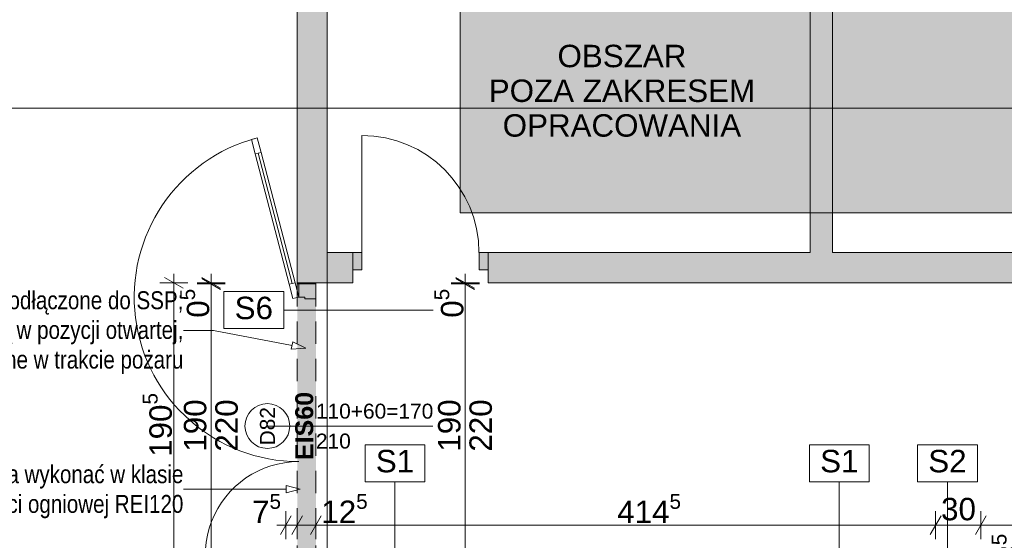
# Paper-space layout 'A-36 RZUT - PIĘTRO 6' of a CAD drawing. Header units: millimetres. Extents: x 0 to 800, y 0 to 500.
# Tile 11 of 17: x 316 to 448, y 273 to 343. Entities that reach past the tile are written whole.
import ezdxf
from ezdxf.xclip import XClip

# ---------------------------------------------------------------- set-up
doc = ezdxf.new("R2010")
doc.units = ezdxf.units.MM
doc.header["$MEASUREMENT"] = 0
doc.header["$XCLIPFRAME"] = 0
for name, pattern in [('DASHDOTX2', [1000, 500, -250, 0, -250]), ('Przer. długie kreski', [2.5, 1.5, -1]), ('PRZERYWANA_DU_A', [550, 350, -200])]:
    doc.linetypes.add(name, pattern=pattern)
for name, color, linetype, lineweight in [('0_Nr_pióra__2', 8, 'Continuous', 13), ('A_wymiary_Nr_pióra__1', 7, 'Continuous', 20), ('A_wymiary_Nr_pióra__2', 8, 'Continuous', 13), ('A_ściany proj_Nr_pióra__1', 7, 'Continuous', 20), ('A_ściany_Nr_pióra__1', 7, 'Continuous', 20), ('Drzwi Archicad_Nr_pióra__1', 7, 'Continuous', 20), ('Drzwi Archicad_Nr_pióra__3', 252, 'Continuous', 13), ('Znaczniki drzwi Archicada_Nr_pióra__3', 252, 'Continuous', 13)]:
    doc.layers.add(name, color=color, linetype=linetype, lineweight=lineweight)
for name, color, linetype, lineweight, true_color in [('A_opis ścian_Nr_pióra__19', 7, 'Continuous', 5, 0x191919), ('A_opis_Nr_pióra__10', 7, 'Continuous', 13, 0x4b4b4b), ('A_opis_Nr_pióra__255', 7, 'Continuous', 15, 0x242424), ('A_opis_Nr_pióra__7', 7, 'Continuous', 18, 0x171717), ('A_opis_Nr_pióra__8', 7, 'Continuous', 13, 0x4c4c4c), ('A_osie_Nr_pióra__16', 7, 'Continuous', 5, 0x0f0f0f), ('A_ppoż proj_Nr_pióra__8', 7, 'Continuous', 13, 0x4c4c4c), ('A_ściany proj_Nr_pióra__21', 7, 'Continuous', 5, 0xb0b0b0)]:
    doc.layers.add(name, color=color, linetype=linetype, lineweight=lineweight, true_color=true_color)
for name, color, linetype in [('A_podrys', 7, 'Continuous'), ('A_ppoż proj', 7, 'Continuous'), ('A_ściany', 7, 'Continuous'), ('A_ściany proj', 7, 'Continuous'), ('Drzwi Archicad', 7, 'Continuous')]:
    doc.layers.add(name, color=color, linetype=linetype)
doc.styles.add('STYL_AUTOMATYCZNY_1', font='arial.ttf')
doc.styles.add('STYL_AUTOMATYCZNY_2', font='ARIALN.TTF')
doc.styles.add('STYL_AUTOMATYCZNY_3', font='arial.ttf')
doc.styles.add('STYL_AUTOMATYCZNY_4', font='arial.ttf')
doc.styles.add('STYL_AUTOMATYCZNY_5', font='arial.ttf')
pattern_1 = [(0, (-3193.413, -631.401), (0, 2), [0, -2])]

# ---------------------------------------------------------------- blocks, each defined once
blk = doc.blocks.new('Rysunek_1_1', base_point=(-3193.41, -631.4))
at = {"linetype": 'Continuous', "lineweight": 0, "true_color": 0x484848}
blk.add_hatch(color=251, dxfattribs=at).paths.add_polyline_path([(44.07, 126.75), (60.84, 126.75), (60.84, 454.37), (374.97, 454.37), (374.97, 316.75), (544.97, 316.75), (544.97, 478.17), (44.07, 478.17)])
at = {"layer": 'A_ppoż proj', "linetype": 'Continuous', "lineweight": 0, "true_color": 0x121212}
blk.add_hatch(color=250, dxfattribs=at).paths.add_polyline_path([(351.66, 269.25), (351.66, 254.15), (360.98, 254.15), (360.98, 265.25), (376.63, 265.25), (376.63, 266.25), (360.58, 266.25), (360.58, 254.55), (352.06, 254.55), (352.06, 268.25), (437.55, 268.25), (437.55, 267.14), (444.19, 267.14), (444.19, 259.82), (438.79, 259.82), (438.79, 188.7), (443.45, 188.7), (443.45, 181.5), (438.79, 181.5), (438.79, 177.25), (376.63, 177.25), (376.63, 137.23), (379.13, 137.23), (379.13, 176.25), (439.79, 176.25), (439.79, 181.1), (443.85, 181.1), (443.85, 189.1), (439.79, 189.1), (439.79, 259.42), (444.59, 259.42), (444.59, 267.54), (438.55, 267.54), (438.55, 269.25), (355.68, 269.25), (355.68, 307.39), (353.18, 307.39), (353.18, 269.25)])
at = {"layer": 'A_ściany', "linetype": 'Continuous', "lineweight": 0, "true_color": 0x000000}
for points in [[(357.17, 311.45), (357.17, 438.27), (353.18, 438.27), (353.18, 307.39)], [(424.78, 311.45), (424.78, 438.27), (421.78, 438.27), (421.78, 311.45)], [(357.17, 311.45), (353.18, 307.39), (360.63, 307.39), (360.63, 311.45)], [(378.69, 311.45), (378.69, 307.39), (461.13, 307.39), (461.13, 311.45)]]:
    blk.add_hatch(color=18, dxfattribs=at).paths.add_polyline_path(points)
at = {"layer": 'A_ściany proj', "linetype": 'Continuous', "lineweight": 13}
h = blk.add_hatch(dxfattribs=at)
h.set_pattern_fill('gypsum_0001', color=8, style=0, pattern_type=2)
h.set_pattern_definition(pattern_1)
h.paths.add_polyline_path([(353.18, 307.39), (353.18, 307.25), (353.43, 307.25), (353.43, 307.39)])
h = blk.add_hatch(dxfattribs=at)
h.set_pattern_fill('gypsum_0001', color=8, style=0, pattern_type=2)
h.set_pattern_definition(pattern_1)
h.paths.add_polyline_path([(353.43, 307.25), (353.68, 307.25), (353.68, 307.39), (353.43, 307.39)])
h = blk.add_hatch(dxfattribs=at)
h.set_pattern_fill('batt_insulation_0001', color=8, style=0, pattern_type=2)
h.set_pattern_definition([(60, (-3193.4131, -631.40095), (-0.51961524, 0.3), []), (120, (-3193.4131, -631.40095), (0.51961524, 0.3), [])])
h.paths.add_polyline_path([(353.68, 307.25), (355.18, 307.25), (355.18, 307.39), (353.68, 307.39)])
h = blk.add_hatch(dxfattribs=at)
h.set_pattern_fill('gypsum_0001', color=8, style=0, pattern_type=2)
h.set_pattern_definition(pattern_1)
h.paths.add_polyline_path([(355.18, 307.25), (355.43, 307.25), (355.43, 307.39), (355.18, 307.39)])
h = blk.add_hatch(dxfattribs=at)
h.set_pattern_fill('gypsum_0001', color=8, style=0, pattern_type=2)
h.set_pattern_definition(pattern_1)
h.paths.add_polyline_path([(355.43, 307.25), (355.68, 307.25), (355.68, 307.39), (355.43, 307.39)])
at = {"layer": 'Drzwi Archicad', "linetype": 'Continuous', "lineweight": 0, "true_color": 0xfdfdfd}
for points in [[(360.63, 311.45), (360.63, 309.15), (361.83, 309.15), (361.83, 311.45)], [(378.69, 309.15), (378.69, 311.45), (377.49, 311.45), (377.49, 309.15)]]:
    blk.add_hatch(color=7, dxfattribs=at).paths.add_polyline_path(points)
at = {"layer": '0_Nr_pióra__2', "color": 8, "linetype": 'PRZERYWANA_DU_A', "lineweight": 13, "ltscale": 2, "flags": 128}
blk.add_lwpolyline([(544.97, 316.75), (374.97, 316.75), (374.97, 454.37), (60.84, 454.37), (60.84, 126.75)], dxfattribs=at)
at = {"layer": 'A_opis ścian_Nr_pióra__19', "color": 250, "linetype": 'Continuous', "lineweight": 5, "ltscale": 2, "true_color": 0x191919}
for p, q in [((351.37, 306.22), (343.37, 306.22)), ((343.37, 306.22), (343.37, 301.27)), ((351.37, 301.27), (351.37, 306.22)), ((351.37, 303.75), (371.37, 303.75)), ((343.37, 301.27), (351.37, 301.27)), ((370.25, 285.74), (362.25, 285.74)), ((362.25, 285.74), (362.25, 280.79)), ((370.25, 280.79), (370.25, 285.74)), ((429.67, 285.74), (421.67, 285.74)), ((421.67, 285.74), (421.67, 280.79)), ((429.67, 280.79), (429.67, 285.74)), ((444.13, 285.74), (436.13, 285.74)), ((436.13, 285.74), (436.13, 280.79)), ((444.13, 280.79), (444.13, 285.74)), ((362.25, 280.79), (370.25, 280.79)), ((366.25, 280.79), (366.25, 260.79)), ((421.67, 280.79), (429.67, 280.79)), ((425.67, 280.79), (425.67, 260.79)), ((436.13, 280.79), (444.13, 280.79)), ((440.13, 280.79), (440.13, 260.79))]:
    blk.add_line(p, q, dxfattribs=at)
at = {"layer": 'A_opis_Nr_pióra__255', "color": 250, "linetype": 'Continuous', "lineweight": 15, "ltscale": 2, "true_color": 0x242424}
for p, q in [((341.97, 301.04), (337.95, 301.04)), ((352.48, 299.01), (341.97, 301.04)), ((352.38, 298.52), (352.57, 299.5)), ((354.31, 298.66), (352.57, 299.5)), ((354.31, 298.66), (352.38, 298.52)), ((338.11, 279.8), (337.95, 279.8)), ((351.7, 279.8), (338.11, 279.8)), ((351.7, 279.3), (351.7, 280.3)), ((353.56, 279.8), (351.7, 280.3)), ((353.56, 279.8), (351.7, 279.3))]:
    blk.add_line(p, q, dxfattribs=at)
at = {"layer": 'A_osie_Nr_pióra__16', "color": 250, "linetype": 'DASHDOTX2', "lineweight": 5, "ltscale": 2, "true_color": 0x0f0f0f}
for p, q in [((357.18, 425.66), (357.18, 126.75)), ((544.97, 330.75), (96.57, 330.75))]:
    blk.add_line(p, q, dxfattribs=at)
at = {"layer": 'A_wymiary_Nr_pióra__1', "color": 7, "linetype": 'Continuous', "lineweight": 20, "ltscale": 2}
for p, q in [((337.91, 306.67), (335.41, 308.11)), ((340.41, 308.11), (342.91, 306.67)), ((374.4, 308.11), (376.9, 306.67)), ((342.91, 306.53), (340.41, 307.97)), ((376.9, 306.53), (374.4, 307.97)), ((352.38, 276.25), (350.94, 273.75)), ((353.9, 276.25), (352.46, 273.75)), ((356.4, 276.25), (354.96, 273.75)), ((439.27, 276.25), (437.83, 273.75)), ((445.31, 276.25), (443.87, 273.75))]:
    blk.add_line(p, q, dxfattribs=at)
at = {"layer": 'A_wymiary_Nr_pióra__2', "color": 8, "linetype": 'Continuous', "lineweight": 13, "ltscale": 2}
for p, q in [((336.66, 307.39), (336.66, 308.61)), ((341.66, 307.39), (341.66, 308.61)), ((375.65, 307.39), (375.65, 308.61)), ((338.54, 307.39), (334.79, 307.39)), ((336.66, 269.25), (336.66, 307.39)), ((343.54, 307.39), (339.79, 307.39)), ((343.54, 307.25), (339.79, 307.25)), ((341.66, 307.25), (341.66, 307.39)), ((341.66, 269.25), (341.66, 307.25)), ((377.53, 307.39), (373.78, 307.39)), ((377.53, 307.25), (373.78, 307.25)), ((375.65, 307.25), (375.65, 307.39)), ((375.65, 269.25), (375.65, 307.25)), ((351.66, 273.12), (351.66, 276.87)), ((353.18, 273.12), (353.18, 276.87)), ((355.68, 273.12), (355.68, 276.87)), ((438.55, 273.12), (438.55, 276.87)), ((444.59, 273.12), (444.59, 276.87)), ((350.44, 275), (351.66, 275)), ((351.66, 275), (353.18, 275)), ((353.18, 275), (355.68, 275)), ((355.68, 275), (438.55, 275)), ((438.55, 275), (444.59, 275)), ((444.59, 275), (485.59, 275))]:
    blk.add_line(p, q, dxfattribs=at)
at = {"layer": 'A_ściany proj_Nr_pióra__1', "color": 7, "linetype": 'Continuous', "lineweight": 20, "ltscale": 2, "flags": 128}
for points in [[(353.18, 307.39), (353.18, 307.25)], [(355.68, 307.25), (355.68, 307.39)]]:
    blk.add_lwpolyline(points, dxfattribs=at)
at = {"layer": 'A_ściany proj_Nr_pióra__21', "color": 253, "linetype": 'Continuous', "lineweight": 5, "ltscale": 2, "true_color": 0xb0b0b0}
for p, q in [((353.38, 307.25), (353.18, 307.25)), ((353.43, 307.25), (353.38, 307.25)), ((353.43, 307.39), (353.43, 307.25)), ((353.68, 307.25), (353.43, 307.25)), ((353.68, 307.39), (353.68, 307.25)), ((355.18, 307.25), (353.68, 307.25)), ((355.18, 307.25), (355.18, 307.39)), ((355.43, 307.25), (355.18, 307.25)), ((355.43, 307.25), (355.43, 307.39)), ((355.68, 307.25), (355.43, 307.25))]:
    blk.add_line(p, q, dxfattribs=at)
at = {"layer": 'A_ściany proj_Nr_pióra__21', "color": 253, "linetype": 'Continuous', "lineweight": 5, "ltscale": 2, "true_color": 0xb0b0b0, "flags": 128}
for points in [[(353.18, 307.39), (353.43, 307.39)], [(353.43, 307.39), (353.68, 307.39)], [(353.68, 307.39), (355.18, 307.39)], [(355.18, 307.39), (355.43, 307.39)], [(355.43, 307.39), (355.68, 307.39)]]:
    blk.add_lwpolyline(points, dxfattribs=at)
at = {"layer": 'A_ściany_Nr_pióra__1', "color": 7, "linetype": 'Continuous', "lineweight": 20, "ltscale": 2}
for p, q in [((360.63, 311.45), (359.69, 311.45)), ((360.63, 311.45), (360.63, 309.15)), ((378.69, 311.45), (379.63, 311.45)), ((378.69, 311.45), (378.69, 309.15)), ((360.63, 309.15), (360.63, 307.39)), ((378.69, 309.15), (378.69, 307.39)), ((360.63, 307.39), (359.89, 307.39)), ((378.69, 307.39), (379.43, 307.39))]:
    blk.add_line(p, q, dxfattribs=at)
at = {"layer": 'A_ściany_Nr_pióra__1', "color": 7, "linetype": 'Continuous', "lineweight": 20, "ltscale": 2, "flags": 128}
for points in [[(353.18, 438.27), (353.18, 307.39)], [(357.17, 311.45), (357.17, 438.27)], [(421.78, 438.27), (421.78, 311.45)], [(424.78, 311.45), (424.78, 438.27)], [(360.63, 311.45), (357.17, 311.45)], [(421.78, 311.45), (378.69, 311.45)], [(461.13, 311.45), (424.78, 311.45)], [(353.18, 307.39), (360.63, 307.39)], [(378.69, 307.39), (461.13, 307.39)]]:
    blk.add_lwpolyline(points, dxfattribs=at)
at = {"layer": 'Drzwi Archicad_Nr_pióra__1', "color": 7, "linetype": 'Continuous', "lineweight": 20, "ltscale": 2}
for p, q in [((361.83, 311.45), (361.83, 327.1)), ((360.63, 311.45), (359.69, 311.45)), ((360.63, 311.45), (359.69, 311.45)), ((360.63, 311.45), (361.83, 311.45)), ((360.63, 309.15), (360.63, 311.45)), ((360.63, 311.45), (360.63, 309.15)), ((360.63, 311.45), (360.63, 309.15)), ((361.83, 311.45), (361.83, 309.15)), ((377.49, 309.15), (377.49, 311.45)), ((377.49, 311.45), (378.69, 311.45)), ((378.69, 311.45), (378.69, 309.15)), ((378.69, 311.45), (378.69, 309.15)), ((378.69, 311.45), (378.69, 309.15)), ((378.69, 311.45), (379.63, 311.45)), ((378.69, 311.45), (379.63, 311.45)), ((361.83, 309.15), (360.63, 309.15)), ((360.63, 309.15), (360.63, 307.39)), ((360.63, 309.15), (360.63, 307.39)), ((378.69, 309.15), (377.49, 309.15)), ((378.69, 309.15), (378.69, 307.39)), ((378.69, 309.15), (378.69, 307.39)), ((360.63, 307.39), (359.89, 307.39)), ((360.63, 307.39), (359.89, 307.39)), ((378.69, 307.39), (379.43, 307.39)), ((378.69, 307.39), (379.43, 307.39))]:
    blk.add_line(p, q, dxfattribs=at)
blk.add_arc((361.83, 311.45), 15.65, 0, 90, dxfattribs=at)
at = {"layer": 'Drzwi Archicad_Nr_pióra__3', "color": 252, "linetype": 'Continuous', "lineweight": 13, "ltscale": 2}
for p, q in [((347.07, 326.58), (347.84, 326.78)), ((347.57, 324.64), (347.07, 326.58)), ((347.84, 326.78), (348.34, 324.84)), ((348.34, 324.84), (347.57, 324.64)), ((347.96, 324.74), (352.49, 307.32)), ((352.1, 307.22), (352.88, 307.42)), ((352.61, 305.29), (352.1, 307.22)), ((352.88, 307.42), (353.38, 305.49)), ((353.38, 307.25), (353.18, 307.25)), ((355.68, 307.25), (353.38, 307.25)), ((353.38, 307.25), (353.38, 305.49)), ((353.43, 307.25), (353.38, 307.25)), ((353.43, 307.25), (353.38, 307.25)), ((353.68, 307.25), (353.43, 307.25)), ((353.68, 307.25), (353.43, 307.25)), ((355.18, 307.25), (353.68, 307.25)), ((355.18, 307.25), (353.68, 307.25)), ((355.43, 307.25), (355.18, 307.25)), ((355.43, 307.25), (355.18, 307.25)), ((355.68, 307.25), (355.43, 307.25)), ((355.68, 307.25), (355.43, 307.25)), ((355.68, 305.25), (355.68, 307.25)), ((353.38, 305.49), (352.61, 305.29)), ((353.38, 305.49), (354.18, 305.49)), ((354.18, 305.49), (354.18, 305.25)), ((354.18, 305.25), (355.68, 305.25))]:
    blk.add_line(p, q, dxfattribs=at)
at = {"layer": 'Drzwi Archicad_Nr_pióra__3', "color": 252, "linetype": 'Przer. długie kreski', "lineweight": 13, "ltscale": 2}
for p, q in [((353.18, 269.25), (353.18, 307.25)), ((355.68, 269.25), (355.68, 307.25))]:
    blk.add_line(p, q, dxfattribs=at)
at = {"layer": 'Drzwi Archicad_Nr_pióra__3', "color": 252, "linetype": 'Continuous', "lineweight": 13, "ltscale": 2, "flags": 128}
for points in [[(347.96, 324.74), (352.49, 307.32), (352.1, 307.22), (347.57, 324.64)], [(348.34, 324.84), (352.88, 307.42), (352.49, 307.32), (347.96, 324.74)]]:
    blk.add_lwpolyline(points, close=True, dxfattribs=at)
at = {"layer": 'Drzwi Archicad_Nr_pióra__3', "color": 252, "linetype": 'Continuous', "lineweight": 13, "ltscale": 2}
for centre, radius, start, end in [((353.38, 305.49), 22, 104.5865, 270), ((353.38, 271.01), 12.48, 90, 227.8932)]:
    blk.add_arc(centre, radius, start, end, dxfattribs=at)
at = {"layer": 'Znaczniki drzwi Archicada_Nr_pióra__3', "color": 252, "linetype": 'Continuous', "lineweight": 13, "ltscale": 2}
blk.add_line((349.18, 288.25), (371.29, 288.25), dxfattribs=at)
at = {"layer": 'Znaczniki drzwi Archicada_Nr_pióra__3', "color": 252, "linetype": 'Continuous', "lineweight": 13, "ltscale": 2, "flags": 128}
blk.add_lwpolyline([(349.18, 291.25, 1), (349.18, 285.25, 1)], format="xyb", close=True, dxfattribs=at)
at = {"layer": 'A_opis ścian_Nr_pióra__19', "color": 250, "linetype": 'Continuous', "lineweight": 5, "true_color": 0x191919, "char_height": 3, "attachment_point": 2, "style": 'STYL_AUTOMATYCZNY_1'}
for s, insert in [('\\A1;{\\pqc;\\fArial|b0|i0|c238|p0;\\W1.000000;S6}', (347.37, 305.54)), ('\\A1;{\\pqc;\\fArial|b0|i0|c238|p0;\\W1.000000;S1}', (366.25, 285.06)), ('\\A1;{\\pqc;\\fArial|b0|i0|c238|p0;\\W1.000000;S1}', (425.67, 285.06)), ('\\A1;{\\pqc;\\fArial|b0|i0|c238|p0;\\W1.000000;S2}', (440.13, 285.06))]:
    blk.add_mtext(s, dxfattribs=dict(at, insert=insert))
at = {"layer": 'A_opis_Nr_pióra__10', "color": 251, "linetype": 'Continuous', "lineweight": 13, "true_color": 0x4b4b4b, "insert": (337.95, 279.46), "char_height": 2.4, "width": 45.5157, "attachment_point": 6, "line_spacing_factor": 0.992932, "style": 'STYL_AUTOMATYCZNY_2'}
blk.add_mtext('\\A1;{\\pqr;\\fArial Narrow|b0|i0|c238|p0;\\W1.000000;ścianę i nadproża wykonać w klasie odporności ogniowej REI120}', dxfattribs=at)
at = {"layer": 'A_opis_Nr_pióra__7', "color": 250, "linetype": 'Continuous', "lineweight": 18, "true_color": 0x171717, "insert": (396.6, 333.07), "char_height": 3, "attachment_point": 5, "line_spacing_factor": 0.928578, "style": 'STYL_AUTOMATYCZNY_1'}
blk.add_mtext('\\A1;{\\pqc;\\fArial|b0|i0|c238|p0;\\W1.000000;OBSZAR\\P\\pqc;\\fArial|b0|i0|c238|p0;\\W1.000000;POZA ZAKRESEM \\P\\pqc;\\fArial|b0|i0|c238|p0;\\W1.000000;OPRACOWANIA}', dxfattribs=at)
at = {"layer": 'A_opis_Nr_pióra__8', "color": 251, "linetype": 'Continuous', "lineweight": 13, "true_color": 0x4c4c4c, "insert": (337.95, 300.74), "char_height": 2.4, "width": 36.2405, "attachment_point": 6, "line_spacing_factor": 0.99263, "style": 'STYL_AUTOMATYCZNY_2'}
blk.add_mtext('\\A1;{\\pqr;\\fArial Narrow|b0|i0|c238|p0;\\W1.000000;drzwi podłączone do SSP; pozostają w pozycji otwartej, zwalniane w trakcie pożaru}', dxfattribs=at)
at = {"layer": 'A_ppoż proj_Nr_pióra__8', "color": 251, "linetype": 'Continuous', "lineweight": 13, "true_color": 0x4c4c4c, "insert": (354.13, 288.25), "char_height": 2.4, "attachment_point": 5, "rotation": 90, "style": 'STYL_AUTOMATYCZNY_3'}
blk.add_mtext('\\A1;{\\pqc;\\fArial|b1|i0|c238|p0;\\W1.000000;EIS60}', dxfattribs=at)
at = {"layer": 'A_wymiary_Nr_pióra__1', "color": 7, "linetype": 'Continuous', "lineweight": 20, "char_height": 3, "attachment_point": 7, "rotation": 90, "style": 'STYL_AUTOMATYCZNY_1'}
for s, insert in [('\\A1;{\\pql;\\fArial|b0|i0|c238|p0;\\W1.000000;0\\fArial|b0|i0|c238|p0;\\W1.000000;\\A1{\\H.66x;\\S5^  ;}}', (342.28, 302.73)), ('\\A1;{\\pql;\\fArial|b0|i0|c238|p0;\\W1.000000;0\\fArial|b0|i0|c238|p0;\\W1.000000;\\A1{\\H.66x;\\S5^  ;}}', (376.27, 302.73)), ('\\A1;{\\pql;\\fArial|b0|i0|c238|p0;\\W1.000000;190\\fArial|b0|i0|c238|p0;\\W1.000000;\\A1{\\H.66x;\\S5^  ;}}', (337.28, 284.13)), ('\\A1;{\\pql;\\fArial|b0|i0|c238|p0;\\W1.000000;8\\fArial|b0|i0|c238|p0;\\W1.000000;\\A1{\\H.66x;\\S5^  ;}}', (450.8, 269.97)), ('\\A1;{\\pql;\\fArial|b0|i0|c238|p0;\\W1.000000;40\\fArial|b0|i0|c238|p0;\\W1.000000;\\A1{\\H.66x;\\S5^  ;}}', (450.8, 260.44))]:
    blk.add_mtext(s, dxfattribs=dict(at, insert=insert))
at = {"layer": 'A_wymiary_Nr_pióra__1', "color": 7, "linetype": 'Continuous', "lineweight": 20, "char_height": 3, "width": 6.8645, "attachment_point": 7, "rotation": 90, "style": 'STYL_AUTOMATYCZNY_5'}
for s, insert in [('\\A1;{\\pql;\\fArial|b0|i0|c238|p0;\\W1.000000;190}', (341.06, 284.82)), ('\\A1;{\\pql;\\fArial|b0|i0|c238|p0;\\W1.000000;220}', (345.26, 284.82)), ('\\A1;{\\pql;\\fArial|b0|i0|c238|p0;\\W1.000000;190}', (375.05, 284.82)), ('\\A1;{\\pql;\\fArial|b0|i0|c238|p0;\\W1.000000;220}', (379.25, 284.82))]:
    blk.add_mtext(s, dxfattribs=dict(at, insert=insert))
at = {"layer": 'A_wymiary_Nr_pióra__1', "color": 7, "linetype": 'Continuous', "lineweight": 20, "char_height": 3, "attachment_point": 7, "style": 'STYL_AUTOMATYCZNY_1'}
for s, insert in [('\\A1;{\\pql;\\fArial|b0|i0|c238|p0;\\W1.000000;7\\fArial|b0|i0|c238|p0;\\W1.000000;\\A1{\\H.66x;\\S5^  ;}}', (347.14, 274.4)), ('\\A1;{\\pql;\\fArial|b0|i0|c238|p0;\\W1.000000;12\\fArial|b0|i0|c238|p0;\\W1.000000;\\A1{\\H.66x;\\S5^  ;}}', (356.4, 274.4)), ('\\A1;{\\pql;\\fArial|b0|i0|c238|p0;\\W1.000000;414\\fArial|b0|i0|c238|p0;\\W1.000000;\\A1{\\H.66x;\\S5^  ;}}', (395.97, 274.4))]:
    blk.add_mtext(s, dxfattribs=dict(at, insert=insert))
at = {"layer": 'A_wymiary_Nr_pióra__1', "color": 7, "linetype": 'Continuous', "lineweight": 20, "insert": (439.28, 275.6), "char_height": 3, "width": 4.5763, "attachment_point": 7, "style": 'STYL_AUTOMATYCZNY_5'}
blk.add_mtext('\\A1;{\\pql;\\fArial|b0|i0|c238|p0;\\W1.000000;30}', dxfattribs=at)
at = {"layer": 'Znaczniki drzwi Archicada_Nr_pióra__3', "color": 252, "linetype": 'Continuous', "lineweight": 13, "char_height": 2, "attachment_point": 7, "style": 'STYL_AUTOMATYCZNY_4'}
for s, insert in [('\\A1;{\\pql;\\fArial CE|b0|i0|c238|p0;\\W1.000000;110+60=170}', (355.68, 289.21)), ('\\A1;{\\pql;\\fArial CE|b0|i0|c238|p0;\\W1.000000;210}', (355.68, 285.21))]:
    blk.add_mtext(s, dxfattribs=dict(at, insert=insert))
at = {"layer": 'Znaczniki drzwi Archicada_Nr_pióra__3', "color": 252, "linetype": 'Continuous', "lineweight": 13, "insert": (350.22, 285.66), "char_height": 2, "attachment_point": 7, "rotation": 90, "style": 'STYL_AUTOMATYCZNY_4'}
blk.add_mtext('\\A1;{\\pql;\\fArial CE|b0|i0|c238|p0;\\W1.000000;D82}', dxfattribs=at)

psp = doc.layouts.new('A-36 RZUT - PIĘTRO 6')

# ---------------------------------------------------------------- block references
at = {"layer": 'A_podrys', "color": 37, "linetype": 'Continuous', "lineweight": 5, "true_color": 0x656532}
ref = psp.add_blockref('Rysunek_1_1', (-3193.41, -631.4), dxfattribs=at)
XClip(ref).set_block_clipping_path([(44.069637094, 126.7487186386), (544.9695795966, 478.1668323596)])

doc.saveas('drawing.dxf')
